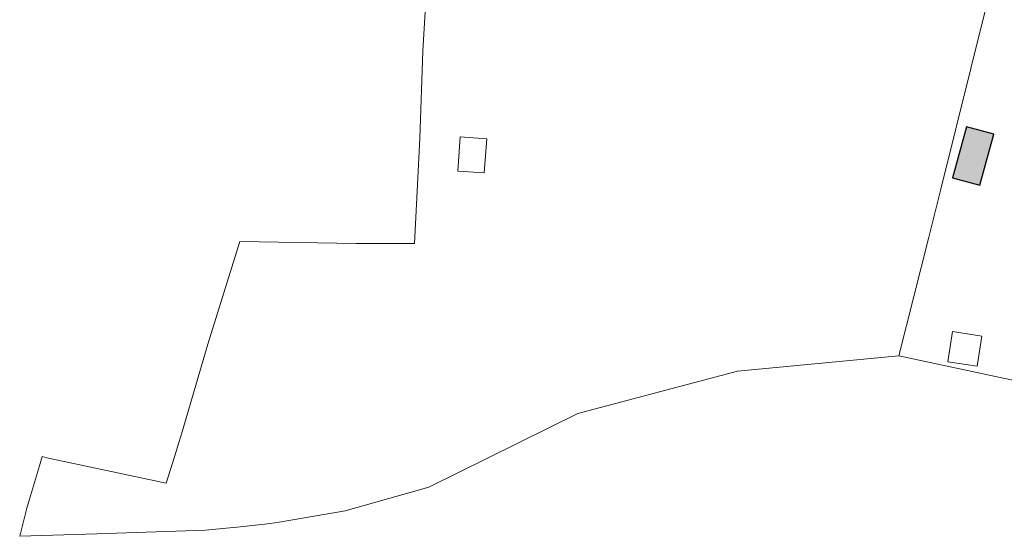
# Model space of a CAD drawing. Header units: metres. Extents: x 191562 to 192551, y 309453 to 310109.
# Tile 1 of 49: x 191601 to 191782, y 309491 to 309586. Entities that reach past the tile are written whole.
import ezdxf

# ---------------------------------------------------------------- set-up
doc = ezdxf.new("R2010")
doc.units = ezdxf.units.M
for name, color, linetype, lineweight in [('B-WE-GR-GRAS-GV', 253, 'Continuous', 9), ('B-WE-OG-BEBOUWING-GV', 250, 'Continuous', 25), ('B-WE-OG-TERREIN_ERF-GV', 253, 'Continuous', 9), ('B-WE-VH-GESLOTENVERHARDING-GV', 253, 'Continuous', 9)]:
    doc.layers.add(name, color=color, linetype=linetype, lineweight=lineweight)
doc.layers.add('B-WE-OG-BEBOUWING-V', color=7, linetype='Continuous', lineweight=5, true_color=0xfff3f2)

msp = doc.modelspace()

# ---------------------------------------------------------------- hatches: boundary and pattern name
at = {"layer": 'B-WE-OG-BEBOUWING-V'}
msp.add_hatch(color=256, dxfattribs=at).paths.add_polyline_path([(191780.388, 309564.782), (191775.388, 309566.146), (191772.829, 309556.761), (191777.828, 309555.397)])

# ---------------------------------------------------------------- linework, layer by layer
at = {"layer": 'B-WE-GR-GRAS-GV'}
for points in [[(191675.839, 309588.317), (191675.324, 309580.034), (191674.81, 309563.991), (191673.818, 309544.663), (191663.103, 309544.703), (191641.652, 309545.08), (191635.772, 309526.142), (191631.046, 309510.04), (191630.462, 309508.05), (191629.668, 309505.423), (191628.098, 309500.57), (191606.151, 309505.253), (191605.317, 309505.492), (191604.815, 309503.817), (191602.782, 309497.034), (191602.51, 309495.981), (191601.168, 309490.828), (191615.354, 309491.3), (191635.368, 309491.93), (191641.714, 309492.581), (191646.784, 309493.102), (191648.545, 309493.39), (191651.407, 309493.859), (191653.197, 309494.152), (191661.045, 309495.484), (191676.465, 309499.835), (191703.853, 309513.416), (191733.244, 309521.23), (191762.951, 309524.009), (191768.444, 309545.862), (191770.596, 309554.424), (191779.019, 309588.196)], [(191682.248, 309564.274), (191687.102, 309563.925), (191686.651, 309557.653)]]:
    msp.add_lwpolyline(points, dxfattribs=at)
at = {"layer": 'B-WE-OG-BEBOUWING-GV'}
msp.add_lwpolyline([(191780.388, 309564.782), (191775.388, 309566.146), (191772.829, 309556.761), (191777.828, 309555.397)], close=True, dxfattribs=at)
at = {"layer": 'B-WE-OG-TERREIN_ERF-GV'}
for points in [[(191780.388, 309564.782), (191777.828, 309555.397), (191772.829, 309556.761), (191775.388, 309566.146)], [(191771.958, 309522.928), (191772.817, 309528.474), (191778.207, 309527.64), (191777.348, 309522.093)]]:
    msp.add_lwpolyline(points, close=True, dxfattribs=at)
msp.add_lwpolyline([(191762.951, 309524.009), (191786.193, 309519.068)], dxfattribs=at)
at = {"layer": 'B-WE-VH-GESLOTENVERHARDING-GV'}
msp.add_lwpolyline([(191682.248, 309564.274), (191681.797, 309558.002), (191686.651, 309557.653)], dxfattribs=at)

doc.saveas('drawing.dxf')
